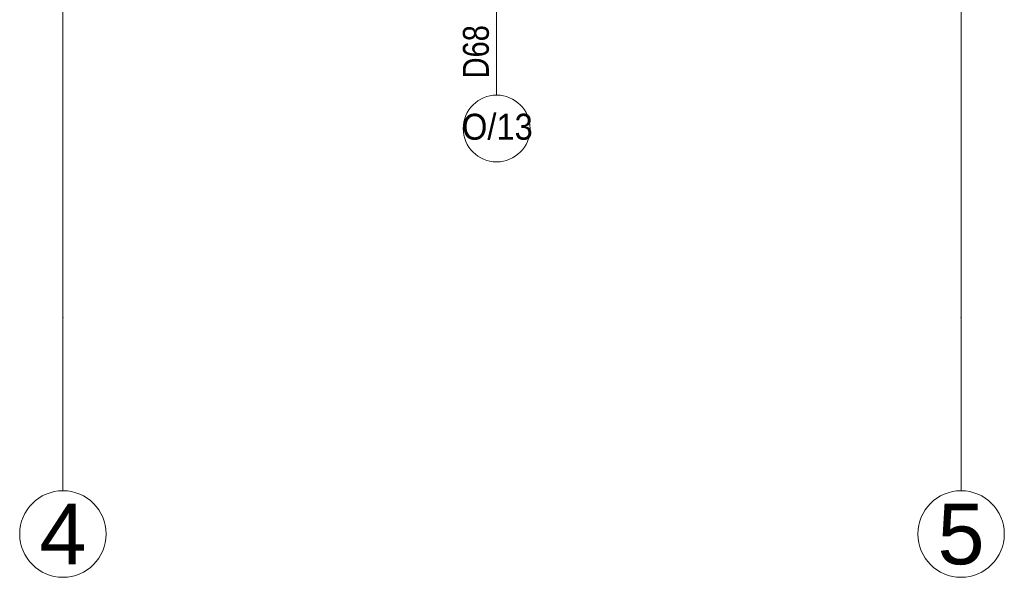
# Model space of a CAD drawing. Header units: millimetres. Extents: x -573548 to 674770, y -210017 to -47794.
# Tile 40 of 234: x 101433 to 107124, y -158895 to -155674. Entities that reach past the tile are written whole.
import ezdxf
from ezdxf.enums import TextEntityAlignment as Align

# ---------------------------------------------------------------- set-up
doc = ezdxf.new("R2010")
doc.units = ezdxf.units.MM
for name, color, linetype, lineweight in [('A.05 RZUT 1 PIĘTRA_is$0$A-OKNA-OPIS_Nr_pióra__2', 8, 'Continuous', 9), ('A.05 RZUT 1 PIĘTRA_is$0$A-OKNA-OPIS_Nr_pióra__8', 8, 'Continuous', 9), ('A.05 RZUT 1 PIĘTRA_is$0$Structural - Grid', 8, 'Continuous', 9), ('A.05 RZUT 1 PIĘTRA_is$0$Structural - Grid_Nr_pióra__17', 8, 'Continuous', 9)]:
    doc.layers.add(name, color=color, linetype=linetype, lineweight=lineweight)
doc.styles.add('A.05 RZUT 1 PIĘTRA_is$0$STYL_AUTOMATYCZNY_1', font='arial.ttf')
doc.styles.add('A.05 RZUT 1 PIĘTRA_is$0$STYL_AUTOMATYCZNY_4', font='arial.ttf', dxfattribs={"width": 0.8})
doc.styles.add('A.05 RZUT 1 PIĘTRA_is$0$STYL_AUTOMATYCZNY_6', font='arial.ttf', dxfattribs={"width": 0.9})

# ---------------------------------------------------------------- blocks, each defined once
blk = doc.blocks.new('A.05 RZUT 1 PIĘTRA_is$0$Standardowy znacznik osi')
at = {"layer": 'A.05 RZUT 1 PIĘTRA_is$0$Structural - Grid_Nr_pióra__17'}
for q in [(0, 0), (17855.4, 0)]:
    blk.add_line((1000, 0), q, dxfattribs=at)
blk.add_circle((-250, 0), 250, dxfattribs=at)
blk.add_point((1000, 0), dxfattribs=at)
blk.add_point((1000, 0), dxfattribs=at)
at = {"layer": 'A.05 RZUT 1 PIĘTRA_is$0$Structural - Grid_Nr_pióra__17', "style": 'A.05 RZUT 1 PIĘTRA_is$0$STYL_AUTOMATYCZNY_1'}
for tag, p in [('AC_MarkerText_1_0', (5, -80)), ('AC_MarkerText_1_1', (19360.4, -80))]:
    blk.add_attdef(tag, text='', height=350, rotation=270, dxfattribs=at).set_placement(p, align=Align.TOP_CENTER)
blk = doc.blocks.new('A.05 RZUT 1 PIĘTRA_is')
at = {"layer": 'A.05 RZUT 1 PIĘTRA_is$0$A-OKNA-OPIS_Nr_pióra__8'}
blk.add_line((104474.1, -104904.4), (104474.1, -106109.6), dxfattribs=at)
blk.add_circle((104474.1, -106302.6), 193, dxfattribs=at)
at = {"layer": 'A.05 RZUT 1 PIĘTRA_is$0$Structural - Grid'}
ref = blk.add_blockref('A.05 RZUT 1 PIĘTRA_is$0$Standardowy znacznik osi', (101967.3, -108395.1), dxfattribs=dict(at, zscale=1000, rotation=90))
ref.add_attrib('AC_MarkerText_1', '4', dxfattribs={"layer": 'A.05 RZUT 1 PIĘTRA_is$0$Structural - Grid_Nr_pióra__17', "color": 20, "lineweight": 15, "true_color": 0xf73328, "height": 350, "rotation": 360, "style": 'A.05 RZUT 1 PIĘTRA_is$0$STYL_AUTOMATYCZNY_1'}).set_placement((101967.3, -108470.1), align=Align.TOP_CENTER)
ref = blk.add_blockref('A.05 RZUT 1 PIĘTRA_is$0$Standardowy znacznik osi', (107158.2, -108395.1), dxfattribs=dict(at, zscale=1000, rotation=90))
ref.add_attrib('AC_MarkerText_1', '5', dxfattribs={"layer": 'A.05 RZUT 1 PIĘTRA_is$0$Structural - Grid_Nr_pióra__17', "color": 20, "lineweight": 15, "true_color": 0xf73328, "height": 350, "rotation": 360, "style": 'A.05 RZUT 1 PIĘTRA_is$0$STYL_AUTOMATYCZNY_1'}).set_placement((107158.2, -108470.1), align=Align.TOP_CENTER)
at = {"layer": 'A.05 RZUT 1 PIĘTRA_is$0$A-OKNA-OPIS_Nr_pióra__2', "insert": (104355, -105859.5), "char_height": 150, "attachment_point": 5, "rotation": 90, "style": 'A.05 RZUT 1 PIĘTRA_is$0$STYL_AUTOMATYCZNY_4'}
blk.add_mtext('\\A1;{\\pqc;\\fArial|b0|i0|c238|p0;\\W0.800000;D68}', dxfattribs=at)
at = {"layer": 'A.05 RZUT 1 PIĘTRA_is$0$A-OKNA-OPIS_Nr_pióra__2', "insert": (104478.1, -106293.6), "char_height": 150, "attachment_point": 5, "style": 'A.05 RZUT 1 PIĘTRA_is$0$STYL_AUTOMATYCZNY_6'}
blk.add_mtext('\\A1;{\\pqc;\\fArial|b0|i0|c238|p0;\\W0.900000;O/13}', dxfattribs=at)

msp = doc.modelspace()

# ---------------------------------------------------------------- block references
at = {"color": 150}
msp.add_blockref('A.05 RZUT 1 PIĘTRA_is', (-284.4, -50000), dxfattribs=at)

doc.saveas('drawing.dxf')
